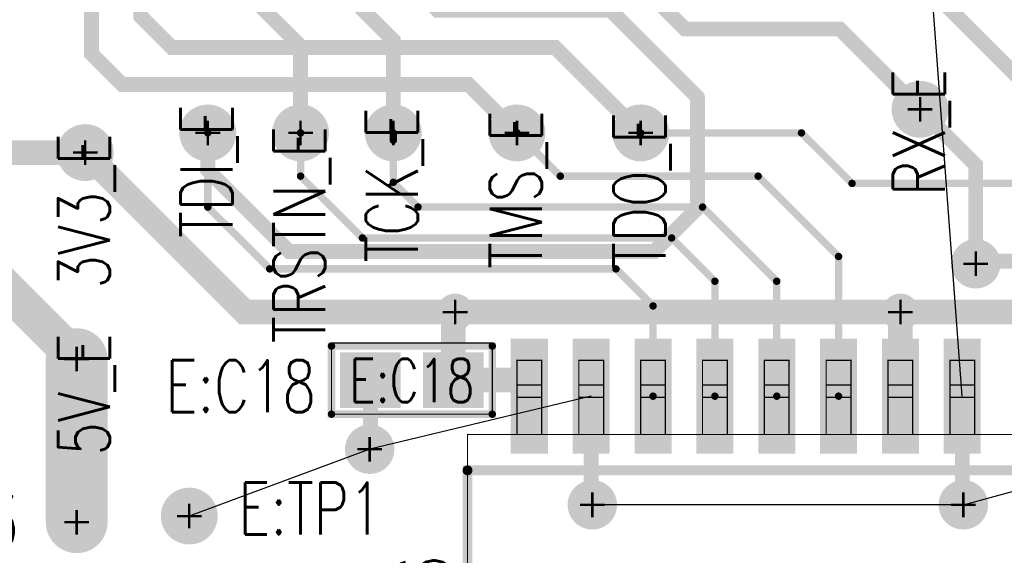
# Model space of a CAD drawing. Extents: x -7.2 to 18.3, y -5.6 to 10.9.
# Tile 22 of 112: x 2.277 to 3.073, y 1.074 to 1.507. Entities that reach past the tile are written whole.
import ezdxf
from ezdxf.enums import TextEntityAlignment as Align

# ---------------------------------------------------------------- set-up
doc = ezdxf.new("R2010")
doc.units = 0
for name, pattern in [('SIG_16', [2, 1, 1]), ('SIG_229', [2, 1, 1]), ('SIG_230', [2, 1, 1]), ('SIG_231', [2, 1, 1]), ('SIG_232', [2, 1, 1]), ('SIG_233', [2, 1, 1]), ('SIG_236', [2, 1, 1]), ('SIG_237', [2, 1, 1]), ('SIG_268', [2, 1, 1]), ('SIG_270', [2, 1, 1])]:
    doc.linetypes.add(name, pattern=pattern)
for name, color, linetype in [('ATTRIBUTE_123', 255, 'CONTINUOUS'), ('DRIL_NPLTE_THRU_01', 16, 'CONTINUOUS'), ('DRIL_NPLTE_THRU_03', 146, 'CONTINUOUS'), ('DRIL_NPLTE_THRU_04', 176, 'CONTINUOUS'), ('DRIL_PLTE_THRU_01', 16, 'CONTINUOUS'), ('DRIL_PLTE_THRU_03', 146, 'CONTINUOUS'), ('DRIL_PLTE_THRU_04', 176, 'CONTINUOUS'), ('DRIL_SYMBOL', 254, 'CONTINUOUS'), ('LINK_00', 2, 'CONTINUOUS'), ('PADS_BOT', 5, 'CONTINUOUS'), ('PADS_INNER', 1, 'CONTINUOUS'), ('PADS_TOP', 1, 'CONTINUOUS'), ('PADS_XR_131', 3, 'CONTINUOUS'), ('PADS_XR_132', 6, 'CONTINUOUS'), ('PADS_XR_133', 254, 'CONTINUOUS'), ('PART_NAME_123', 255, 'CONTINUOUS'), ('PART_NAME_129', 2, 'CONTINUOUS'), ('PART_TOP_2DLINE_123', 255, 'CONTINUOUS'), ('PART_TOP_2DLINE_129', 2, 'CONTINUOUS'), ('TRACE_01', 1, 'CONTINUOUS'), ('TRACE_04', 5, 'CONTINUOUS'), ('VIAPTS', 56, 'CONTINUOUS')]:
    doc.layers.add(name, color=color, linetype=linetype)
doc.styles.add('W0$001', font='simplex', dxfattribs={"width": 0.75})
doc.styles.add('W0$006', font='simplex', dxfattribs={"width": 0.75})

# ---------------------------------------------------------------- blocks, each defined once
blk = doc.blocks.new('DRIL_SYMBOL_0$02')
at = {"layer": 'DRIL_SYMBOL', "const_width": 0.002}
for points in [[(0, -0.01), (0, 0.01)], [(-0.01, 0), (0.01, 0)]]:
    blk.add_lwpolyline(points, dxfattribs=at)
blk = doc.blocks.new('DRIL_HOLE_0$02')
at = {"const_width": 0.01}
blk.add_lwpolyline([(-0.005, 0, 1), (0.005, 0, 1)], format="xyb", close=True, dxfattribs=at)
blk.add_blockref('DRIL_SYMBOL_0$02', (0, 0))
blk = doc.blocks.new('PAD_138')
at = {"const_width": 0.02}
blk.add_lwpolyline([(0, -0.01, 1), (0, 0.01, 1)], format="xyb", close=True, dxfattribs=at)
blk = doc.blocks.new('PAD_139')
at = {"const_width": 0.023}
blk.add_lwpolyline([(0, -0.0115, 1), (0, 0.0115, 1)], format="xyb", close=True, dxfattribs=at)
blk = doc.blocks.new('STK_TOP_80')
at = {"layer": 'DRIL_PLTE_THRU_01'}
blk.add_blockref('DRIL_HOLE_0$02', (0, 0), dxfattribs=at)
at = {"layer": 'DRIL_PLTE_THRU_03'}
blk.add_blockref('DRIL_HOLE_0$02', (0, 0), dxfattribs=at)
at = {"layer": 'DRIL_PLTE_THRU_04'}
blk.add_blockref('DRIL_HOLE_0$02', (0, 0), dxfattribs=at)
at = {"layer": 'PADS_BOT'}
blk.add_blockref('PAD_138', (0, 0), dxfattribs=at)
at = {"layer": 'PADS_INNER'}
blk.add_blockref('PAD_138', (0, 0), dxfattribs=at)
at = {"layer": 'PADS_TOP'}
blk.add_blockref('PAD_138', (0, 0), dxfattribs=at)
at = {"layer": 'PADS_XR_131'}
blk.add_blockref('PAD_139', (0, 0), dxfattribs=at)
at = {"layer": 'PADS_XR_132'}
blk.add_blockref('PAD_139', (0, 0), dxfattribs=at)
blk = doc.blocks.new('SYM_TOP_66')
blk.add_blockref('STK_TOP_80', (0, 0))
blk = doc.blocks.new('PART_TOP_458')
blk.add_blockref('SYM_TOP_66', (0, 0))
at = {"layer": 'PART_NAME_123', "style": 'W0$006', "width": 0.75}
blk.add_text('5V_E', height=0.042, dxfattribs=at).set_placement((-0.0779, -0.0269))
blk = doc.blocks.new('PART_TOP_459')
blk.add_blockref('SYM_TOP_66', (0, 0))
at = {"layer": 'PART_NAME_123', "style": 'W0$006', "width": 0.75}
blk.add_text('E:TP1', height=0.042, rotation=270, dxfattribs=at).set_placement((-0.0149, -0.0399))
blk = doc.blocks.new('PART_TOP_460')
blk.add_blockref('SYM_TOP_66', (0, 0))
at = {"layer": 'PART_NAME_123', "style": 'W0$006', "width": 0.75}
blk.add_text('TCK_E', height=0.042, dxfattribs=at).set_placement((-0.1049, -0.0199))
blk = doc.blocks.new('PART_TOP_461')
blk.add_blockref('SYM_TOP_66', (0, 0))
at = {"layer": 'PART_NAME_123', "style": 'W0$006', "width": 0.75}
blk.add_text('TDI_E', height=0.042, dxfattribs=at).set_placement((-0.0849, -0.0199))
blk = doc.blocks.new('PART_TOP_462')
blk.add_blockref('SYM_TOP_66', (0, 0))
at = {"layer": 'PART_NAME_123', "style": 'W0$006', "width": 0.75}
blk.add_text('TDO_E', height=0.042, dxfattribs=at).set_placement((-0.11, -0.02))
blk = doc.blocks.new('PART_TOP_463')
blk.add_blockref('SYM_TOP_66', (0, 0))
at = {"layer": 'PART_NAME_123', "style": 'W0$006', "width": 0.75}
blk.add_text('TMS_E', height=0.042, dxfattribs=at).set_placement((-0.11, -0.02))
blk = doc.blocks.new('PART_TOP_464')
blk.add_blockref('SYM_TOP_66', (0, 0))
at = {"layer": 'PART_NAME_123', "style": 'W0$006', "width": 0.75}
blk.add_text('E:TP3', height=0.042, rotation=270, dxfattribs=at).set_placement((-0.0209, 0.1631))
blk = doc.blocks.new('PART_TOP_467')
blk.add_blockref('SYM_TOP_66', (0, 0))
at = {"layer": 'PART_NAME_123', "style": 'W0$006', "width": 0.75}
blk.add_text('TRSTN_E', height=0.042, dxfattribs=at).set_placement((-0.17, -0.02))
blk = doc.blocks.new('SMOOTH_0$008')
at = {"const_width": 0.004}
blk.add_lwpolyline([(-0.002, 0, 1), (0.002, 0, 1)], format="xyb", close=True, dxfattribs=at)
blk = doc.blocks.new('SMOOTH_0$001')
at = {"const_width": 0.0005}
blk.add_lwpolyline([(-0.00025, 0, 1), (0.00025, 0, 1)], format="xyb", close=True, dxfattribs=at)
blk = doc.blocks.new('PART_BODY_TOP_402')
at = {"layer": 'PART_TOP_2DLINE_123', "const_width": 0.008}
blk.add_lwpolyline([(-0.225, -0.121), (-0.225, 0.121), (0.225, 0.121), (0.225, -0.121)], close=True, dxfattribs=at)
at = {"layer": 'PART_TOP_2DLINE_129', "const_width": 0.001}
for points in [[(-0.165, 0.15), (-0.165, 0.21), (-0.185, 0.21), (-0.185, 0.15)], [(-0.115, 0.15), (-0.115, 0.21), (-0.135, 0.21), (-0.135, 0.15)], [(-0.065, 0.15), (-0.065, 0.21), (-0.085, 0.21), (-0.085, 0.15)], [(-0.015, 0.15), (-0.015, 0.21), (-0.035, 0.21), (-0.035, 0.15)], [(0.035, 0.15), (0.035, 0.21), (0.015, 0.21), (0.015, 0.15)], [(0.085, 0.15), (0.085, 0.21), (0.065, 0.21), (0.065, 0.15)], [(0.135, 0.15), (0.135, 0.21), (0.115, 0.21), (0.115, 0.15)], [(0.185, 0.15), (0.185, 0.21), (0.165, 0.21), (0.165, 0.15)], [(-0.165, 0.18), (-0.185, 0.18), (-0.185, 0.19), (-0.165, 0.19)], [(-0.115, 0.18), (-0.135, 0.18), (-0.135, 0.19), (-0.115, 0.19)], [(-0.065, 0.18), (-0.085, 0.18), (-0.085, 0.19), (-0.065, 0.19)], [(-0.015, 0.18), (-0.035, 0.18), (-0.035, 0.19), (-0.015, 0.19)], [(0.035, 0.18), (0.015, 0.18), (0.015, 0.19), (0.035, 0.19)], [(0.085, 0.18), (0.065, 0.18), (0.065, 0.19), (0.085, 0.19)], [(0.135, 0.18), (0.115, 0.18), (0.115, 0.19), (0.135, 0.19)], [(0.185, 0.18), (0.165, 0.18), (0.165, 0.19), (0.185, 0.19)], [(-0.225, -0.15), (-0.225, 0.15), (0.225, 0.15), (0.225, -0.15)], [(-0.185, -0.15), (-0.185, -0.21), (-0.165, -0.21), (-0.165, -0.15)], [(-0.135, -0.15), (-0.135, -0.21), (-0.115, -0.21), (-0.115, -0.15)], [(-0.085, -0.15), (-0.085, -0.21), (-0.065, -0.21), (-0.065, -0.15)], [(-0.035, -0.15), (-0.035, -0.21), (-0.015, -0.21), (-0.015, -0.15)], [(0.015, -0.15), (0.015, -0.21), (0.035, -0.21), (0.035, -0.15)], [(0.065, -0.15), (0.065, -0.21), (0.085, -0.21), (0.085, -0.15)], [(0.115, -0.15), (0.115, -0.21), (0.135, -0.21), (0.135, -0.15)], [(0.165, -0.15), (0.165, -0.21), (0.185, -0.21), (0.185, -0.15)], [(-0.185, -0.18), (-0.165, -0.18), (-0.165, -0.19), (-0.185, -0.19)], [(-0.135, -0.18), (-0.115, -0.18), (-0.115, -0.19), (-0.135, -0.19)], [(-0.085, -0.18), (-0.065, -0.18), (-0.065, -0.19), (-0.085, -0.19)], [(-0.035, -0.18), (-0.015, -0.18), (-0.015, -0.19), (-0.035, -0.19)], [(0.015, -0.18), (0.035, -0.18), (0.035, -0.19), (0.015, -0.19)], [(0.065, -0.18), (0.085, -0.18), (0.085, -0.19), (0.065, -0.19)], [(0.115, -0.18), (0.135, -0.18), (0.135, -0.19), (0.115, -0.19)], [(0.165, -0.18), (0.185, -0.18), (0.185, -0.19), (0.165, -0.19)]]:
    blk.add_lwpolyline(points, close=True, dxfattribs=at)
blk.add_lwpolyline([(-0.21618, -0.13, 1), (-0.19382, -0.13, 1)], format="xyb", close=True, dxfattribs=at)
at = {"layer": 'PART_TOP_2DLINE_123'}
for p in [(-0.225, 0.121), (0.225, 0.121), (-0.225, -0.121), (0.225, -0.121)]:
    blk.add_blockref('SMOOTH_0$008', p, dxfattribs=at)
at = {"layer": 'PART_TOP_2DLINE_129'}
for p in [(-0.185, 0.21), (-0.165, 0.21), (-0.135, 0.21), (-0.115, 0.21), (-0.085, 0.21), (-0.065, 0.21), (-0.035, 0.21), (-0.015, 0.21), (0.015, 0.21), (0.035, 0.21), (0.065, 0.21), (0.085, 0.21), (0.115, 0.21), (0.135, 0.21), (0.165, 0.21), (0.185, 0.21), (-0.185, 0.19), (-0.165, 0.19), (-0.135, 0.19), (-0.115, 0.19), (-0.085, 0.19), (-0.065, 0.19), (-0.035, 0.19), (-0.015, 0.19), (0.015, 0.19), (0.035, 0.19), (0.065, 0.19), (0.085, 0.19), (0.115, 0.19), (0.135, 0.19), (0.165, 0.19), (0.185, 0.19), (-0.185, 0.18), (-0.165, 0.18), (-0.135, 0.18), (-0.115, 0.18), (-0.085, 0.18), (-0.065, 0.18), (-0.035, 0.18), (-0.015, 0.18), (0.015, 0.18), (0.035, 0.18), (0.065, 0.18), (0.085, 0.18), (0.115, 0.18), (0.135, 0.18), (0.165, 0.18), (0.185, 0.18), (-0.225, 0.15), (-0.185, 0.15), (-0.165, 0.15), (-0.135, 0.15), (-0.115, 0.15), (-0.085, 0.15), (-0.065, 0.15), (-0.035, 0.15), (-0.015, 0.15), (0.015, 0.15), (0.035, 0.15), (0.065, 0.15), (0.085, 0.15), (0.115, 0.15), (0.135, 0.15), (0.165, 0.15), (0.185, 0.15), (0.225, 0.15), (-0.225, -0.15), (-0.185, -0.15), (-0.165, -0.15), (-0.135, -0.15), (-0.115, -0.15), (-0.085, -0.15), (-0.065, -0.15), (-0.035, -0.15), (-0.015, -0.15), (0.015, -0.15), (0.035, -0.15), (0.065, -0.15), (0.085, -0.15), (0.115, -0.15), (0.135, -0.15), (0.165, -0.15), (0.185, -0.15), (0.225, -0.15), (-0.185, -0.18), (-0.165, -0.18), (-0.135, -0.18), (-0.115, -0.18), (-0.085, -0.18), (-0.065, -0.18), (-0.035, -0.18), (-0.015, -0.18), (0.015, -0.18), (0.035, -0.18), (0.065, -0.18), (0.085, -0.18), (0.115, -0.18), (0.135, -0.18), (0.165, -0.18), (0.185, -0.18), (-0.185, -0.19), (-0.165, -0.19), (-0.135, -0.19), (-0.115, -0.19), (-0.085, -0.19), (-0.065, -0.19), (-0.035, -0.19), (-0.015, -0.19), (0.015, -0.19), (0.035, -0.19), (0.065, -0.19), (0.085, -0.19), (0.115, -0.19), (0.135, -0.19), (0.165, -0.19), (0.185, -0.19), (-0.185, -0.21), (-0.165, -0.21), (-0.135, -0.21), (-0.115, -0.21), (-0.085, -0.21), (-0.065, -0.21), (-0.035, -0.21), (-0.015, -0.21), (0.015, -0.21), (0.035, -0.21), (0.065, -0.21), (0.085, -0.21), (0.115, -0.21), (0.135, -0.21), (0.165, -0.21), (0.185, -0.21)]:
    blk.add_blockref('SMOOTH_0$001', p, dxfattribs=at)
blk = doc.blocks.new('DRIL_HOLE_0')
blk.add_lwpolyline([(0, 0, 1), (0, 0, 1)], format="xyb", close=True)
blk = doc.blocks.new('PAD_1')
blk.add_lwpolyline([(0, 0, 1), (0, 0, 1)], format="xyb", close=True)
blk = doc.blocks.new('PAD_148')
at = {"const_width": 0.03}
blk.add_lwpolyline([(-0.0465, 0), (0.0465, 0)], dxfattribs=at)
blk = doc.blocks.new('PAD_149')
at = {"const_width": 0.024}
blk.add_lwpolyline([(-0.0435, 0), (0.0435, 0)], dxfattribs=at)
blk = doc.blocks.new('STK_TOP_88')
at = {"layer": 'DRIL_NPLTE_THRU_01'}
blk.add_blockref('DRIL_HOLE_0', (0, 0), dxfattribs=at)
at = {"layer": 'DRIL_NPLTE_THRU_03'}
blk.add_blockref('DRIL_HOLE_0', (0, 0), dxfattribs=at)
at = {"layer": 'DRIL_NPLTE_THRU_04'}
blk.add_blockref('DRIL_HOLE_0', (0, 0), dxfattribs=at)
at = {"layer": 'PADS_BOT'}
blk.add_blockref('PAD_1', (0, 0), dxfattribs=at)
at = {"layer": 'PADS_INNER'}
blk.add_blockref('PAD_1', (0, 0), dxfattribs=at)
at = {"layer": 'PADS_TOP', "rotation": 90}
blk.add_blockref('PAD_149', (0, 0), dxfattribs=at)
at = {"layer": 'PADS_XR_131', "rotation": 90}
blk.add_blockref('PAD_148', (0, 0), dxfattribs=at)
at = {"layer": 'PADS_XR_133', "rotation": 90}
blk.add_blockref('PAD_149', (0, 0), dxfattribs=at)
blk = doc.blocks.new('SYM_TOP_75')
for name, p in [('STK_TOP_88', (-0.175, 0.181)), ('STK_TOP_88', (-0.125, 0.181)), ('STK_TOP_88', (-0.075, 0.181)), ('STK_TOP_88', (-0.025, 0.181)), ('STK_TOP_88', (0.025, 0.181)), ('STK_TOP_88', (0.075, 0.181)), ('STK_TOP_88', (0.125, 0.181)), ('STK_TOP_88', (0.175, 0.181)), ('PART_BODY_TOP_402', (0, 0)), ('STK_TOP_88', (-0.175, -0.181)), ('STK_TOP_88', (-0.125, -0.181)), ('STK_TOP_88', (-0.075, -0.181)), ('STK_TOP_88', (-0.025, -0.181)), ('STK_TOP_88', (0.025, -0.181)), ('STK_TOP_88', (0.075, -0.181)), ('STK_TOP_88', (0.125, -0.181)), ('STK_TOP_88', (0.175, -0.181))]:
    blk.add_blockref(name, p)
blk = doc.blocks.new('PART_TOP_479')
blk.add_blockref('SYM_TOP_75', (0, 0))
at = {"layer": 'ATTRIBUTE_123', "style": 'W0$006', "width": 0.75}
blk.add_text('o', height=0.042, dxfattribs=at).set_placement((-0.17, -0.24), align=Align.MIDDLE_CENTER)
at = {"layer": 'PART_NAME_123', "style": 'W0$006', "width": 0.75}
blk.add_text('E:U6', height=0.042, rotation=90, dxfattribs=at).set_placement((-0.2601, 0.0041), align=Align.MIDDLE_CENTER)
at = {"layer": 'PART_NAME_129', "style": 'W0$001', "width": 0.75}
blk.add_text('E:U6', height=0.0875, dxfattribs=at).set_placement((0, 0), align=Align.MIDDLE_CENTER)
blk = doc.blocks.new('SMOOTH_0$006')
at = {"const_width": 0.003}
blk.add_lwpolyline([(-0.0015, 0, 1), (0.0015, 0, 1)], format="xyb", close=True, dxfattribs=at)
blk = doc.blocks.new('PART_BODY_TOP_404')
at = {"layer": 'PART_TOP_2DLINE_123', "const_width": 0.006}
blk.add_lwpolyline([(-0.065, -0.02756), (0.065, -0.02756), (0.065, 0.02756), (-0.065, 0.02756)], close=True, dxfattribs=at)
at = {"layer": 'PART_TOP_2DLINE_129', "const_width": 0.001}
blk.add_lwpolyline([(-0.065, -0.03), (0.065, -0.03), (0.065, 0.02756), (-0.065, 0.02756)], close=True, dxfattribs=at)
at = {"layer": 'PART_TOP_2DLINE_123'}
for p in [(-0.065, 0.02756), (0.065, 0.02756), (-0.065, -0.02756), (0.065, -0.02756)]:
    blk.add_blockref('SMOOTH_0$006', p, dxfattribs=at)
at = {"layer": 'PART_TOP_2DLINE_129'}
for p in [(-0.065, 0.02756), (0.065, 0.02756), (-0.065, -0.03), (0.065, -0.03)]:
    blk.add_blockref('SMOOTH_0$001', p, dxfattribs=at)
blk = doc.blocks.new('PAD_46')
at = {"const_width": 0.045}
blk.add_lwpolyline([(-0.0245, 0), (0.0245, 0)], dxfattribs=at)
blk = doc.blocks.new('PAD_47')
at = {"const_width": 0.039}
blk.add_lwpolyline([(-0.0215, 0), (0.0215, 0)], dxfattribs=at)
blk = doc.blocks.new('STK_TOP_14')
at = {"layer": 'DRIL_PLTE_THRU_01'}
blk.add_blockref('DRIL_HOLE_0', (0, 0), dxfattribs=at)
at = {"layer": 'DRIL_PLTE_THRU_03'}
blk.add_blockref('DRIL_HOLE_0', (0, 0), dxfattribs=at)
at = {"layer": 'DRIL_PLTE_THRU_04'}
blk.add_blockref('DRIL_HOLE_0', (0, 0), dxfattribs=at)
at = {"layer": 'PADS_BOT'}
blk.add_blockref('PAD_1', (0, 0), dxfattribs=at)
at = {"layer": 'PADS_INNER'}
blk.add_blockref('PAD_1', (0, 0), dxfattribs=at)
at = {"layer": 'PADS_TOP'}
blk.add_blockref('PAD_47', (0, 0), dxfattribs=at)
at = {"layer": 'PADS_XR_131'}
blk.add_blockref('PAD_46', (0, 0), dxfattribs=at)
at = {"layer": 'PADS_XR_133'}
blk.add_blockref('PAD_47', (0, 0), dxfattribs=at)
blk = doc.blocks.new('SYM_TOP_77')
for name, p in [('PART_BODY_TOP_404', (0, 0)), ('STK_TOP_14', (-0.0335, 0)), ('STK_TOP_14', (0.0335, 0))]:
    blk.add_blockref(name, p)
blk = doc.blocks.new('PART_TOP_488')
blk.add_blockref('SYM_TOP_77', (0, 0))
at = {"layer": 'PART_NAME_123', "style": 'W0$006', "width": 0.75}
blk.add_text('E:C18', height=0.042, rotation=180, dxfattribs=at).set_placement((0.1991, 0.0259))
at = {"layer": 'PART_NAME_129', "style": 'W0$001', "width": 0.75}
blk.add_text('E:C18', height=0.035, rotation=180, dxfattribs=at).set_placement((0, 0.00033), align=Align.MIDDLE_CENTER)
blk = doc.blocks.new('PART_TOP_513')
blk.add_blockref('SYM_TOP_66', (0, 0))
at = {"layer": 'PART_NAME_123', "style": 'W0$006', "width": 0.75}
blk.add_text('3V3_E', height=0.042, rotation=90, dxfattribs=at).set_placement((0.02, -0.11))
blk = doc.blocks.new('PART_TOP_514')
blk.add_blockref('SYM_TOP_66', (0, 0))
at = {"layer": 'PART_NAME_123', "style": 'W0$006', "width": 0.75}
blk.add_text('RX_E', height=0.042, rotation=90, dxfattribs=at).set_placement((0.02, -0.07))
blk = doc.blocks.new('SMOOTH_0$012')
at = {"const_width": 0.006}
blk.add_lwpolyline([(-0.003, 0, 1), (0.003, 0, 1)], format="xyb", close=True, dxfattribs=at)
blk = doc.blocks.new('SMOOTH_0$05')
at = {"const_width": 0.025}
blk.add_lwpolyline([(-0.0125, 0, 1), (0.0125, 0, 1)], format="xyb", close=True, dxfattribs=at)
blk = doc.blocks.new('SMOOTH_0$03')
at = {"const_width": 0.015}
blk.add_lwpolyline([(-0.0075, 0, 1), (0.0075, 0, 1)], format="xyb", close=True, dxfattribs=at)
blk = doc.blocks.new('SMOOTH_0$02')
at = {"const_width": 0.01}
blk.add_lwpolyline([(-0.005, 0, 1), (0.005, 0, 1)], format="xyb", close=True, dxfattribs=at)
blk = doc.blocks.new('DRIL_SYMBOL_0$018')
at = {"layer": 'DRIL_SYMBOL', "const_width": 0.002}
for points in [[(0, -0.01), (0, 0.01)], [(-0.01, 0), (0.01, 0)]]:
    blk.add_lwpolyline(points, dxfattribs=at)
blk = doc.blocks.new('DRIL_HOLE_0$018')
at = {"const_width": 0.009}
blk.add_lwpolyline([(-0.0045, 0, 1), (0.0045, 0, 1)], format="xyb", close=True, dxfattribs=at)
blk.add_blockref('DRIL_SYMBOL_0$018', (0, 0))
blk = doc.blocks.new('STK_TOP_4')
at = {"layer": 'DRIL_PLTE_THRU_01'}
blk.add_blockref('DRIL_HOLE_0$018', (0, 0), dxfattribs=at)
at = {"layer": 'DRIL_PLTE_THRU_03'}
blk.add_blockref('DRIL_HOLE_0$018', (0, 0), dxfattribs=at)
at = {"layer": 'DRIL_PLTE_THRU_04'}
blk.add_blockref('DRIL_HOLE_0$018', (0, 0), dxfattribs=at)
at = {"layer": 'PADS_BOT'}
blk.add_blockref('PAD_138', (0, 0), dxfattribs=at)
at = {"layer": 'PADS_INNER'}
blk.add_blockref('PAD_138', (0, 0), dxfattribs=at)
at = {"layer": 'PADS_TOP'}
blk.add_blockref('PAD_138', (0, 0), dxfattribs=at)
blk = doc.blocks.new('SYM_TOP_2')
blk.add_blockref('STK_TOP_4', (0, 0))
blk = doc.blocks.new('DRIL_SYMBOL_0$013')
at = {"layer": 'DRIL_SYMBOL', "const_width": 0.002}
for points in [[(0, -0.01), (0, 0.01)], [(-0.01, 0), (0.01, 0)]]:
    blk.add_lwpolyline(points, dxfattribs=at)
blk = doc.blocks.new('DRIL_HOLE_0$013')
at = {"const_width": 0.0065}
blk.add_lwpolyline([(-0.00325, 0, 1), (0.00325, 0, 1)], format="xyb", close=True, dxfattribs=at)
blk.add_blockref('DRIL_SYMBOL_0$013', (0, 0))
blk = doc.blocks.new('PAD_190')
at = {"const_width": 0.015}
blk.add_lwpolyline([(0, -0.0075, 1), (0, 0.0075, 1)], format="xyb", close=True, dxfattribs=at)
blk = doc.blocks.new('STK_TOP_5')
at = {"layer": 'DRIL_PLTE_THRU_01'}
blk.add_blockref('DRIL_HOLE_0$013', (0, 0), dxfattribs=at)
at = {"layer": 'DRIL_PLTE_THRU_03'}
blk.add_blockref('DRIL_HOLE_0$013', (0, 0), dxfattribs=at)
at = {"layer": 'DRIL_PLTE_THRU_04'}
blk.add_blockref('DRIL_HOLE_0$013', (0, 0), dxfattribs=at)
at = {"layer": 'PADS_BOT'}
blk.add_blockref('PAD_190', (0, 0), dxfattribs=at)
at = {"layer": 'PADS_INNER'}
blk.add_blockref('PAD_190', (0, 0), dxfattribs=at)
at = {"layer": 'PADS_TOP'}
blk.add_blockref('PAD_190', (0, 0), dxfattribs=at)
blk = doc.blocks.new('SYM_TOP_3')
blk.add_blockref('STK_TOP_5', (0, 0))

msp = doc.modelspace()

# ---------------------------------------------------------------- linework, layer by layer
at = {"layer": 'LINK_00', "linetype": 'SIG_16'}
for p, q in [((3.0392, 1.2029), (3.0001, 1.725)), ((2.7392, 1.2029), (2.5601, 1.16)), ((2.5601, 1.16), (2.4142, 1.1059)), ((3.0401, 1.115), (3.1851, 1.155)), ((3.0401, 1.115), (2.7401, 1.115))]:
    msp.add_line(p, q, dxfattribs=at)
at = {"layer": 'TRACE_01', "linetype": 'SIG_230'}
for points, const_width in [([(2.5792, 1.41), (2.5792, 1.4909), (2.5051, 1.565), (2.5051, 1.71), (2.4701, 1.745), (2.4701, 1.905), (2.5251, 1.96), (2.5251, 1.99), (2.4752, 2.0399), (2.4752, 2.1249)], 0.012), ([(2.5792, 1.41), (2.5792, 1.4159)], 0.006), ([(2.8892, 1.2029), (2.8892, 1.2959), (2.8292, 1.3559), (2.5992, 1.3559), (2.5792, 1.3759), (2.5792, 1.41)], 0.006)]:
    msp.add_lwpolyline(points, dxfattribs=dict(at, const_width=const_width))
at = {"layer": 'TRACE_01', "linetype": 'SIG_237', "const_width": 0.012}
msp.add_lwpolyline([(3.1292, 1.4159), (3.0001, 1.545), (2.8501, 1.545), (2.8051, 1.59), (2.8051, 1.6651), (2.7752, 1.695), (2.7752, 1.91), (2.7252, 1.96), (2.7252, 2.0499)], dxfattribs=at)
at = {"layer": 'TRACE_01', "linetype": 'SIG_270', "const_width": 0.012}
for points in [[(3.0051, 1.435), (2.9401, 1.5), (2.8151, 1.5), (2.7601, 1.555), (2.7601, 1.65), (2.7252, 1.6849), (2.7252, 1.8999)], [(3.0501, 1.31), (3.0522, 1.3121), (3.4951, 1.3121)]]:
    msp.add_lwpolyline(points, dxfattribs=at)
at = {"layer": 'TRACE_01', "linetype": 'SIG_236'}
for points, const_width in [([(2.5042, 1.4159), (2.5042, 1.4859), (2.4251, 1.565)], 0.012), ([(2.8392, 1.2029), (2.8392, 1.2959), (2.8042, 1.3309), (2.5542, 1.3309), (2.5042, 1.3809), (2.5042, 1.4159)], 0.006)]:
    msp.add_lwpolyline(points, dxfattribs=dict(at, const_width=const_width))
at = {"layer": 'TRACE_01', "linetype": 'SIG_229'}
for points, const_width in [([(2.3232, 1.2329), (2.2411, 1.315), (1.9801, 1.315), (1.9251, 1.37), (1.9251, 1.47)], 0.03), ([(2.3232, 1.1009), (2.3232, 1.2329)], 0.05)]:
    msp.add_lwpolyline(points, dxfattribs=dict(at, const_width=const_width))
at = {"layer": 'TRACE_01', "linetype": 'SIG_231', "const_width": 0.006}
msp.add_lwpolyline([(2.7892, 1.2029), (2.7892, 1.2759), (2.7592, 1.3059), (2.4792, 1.3059), (2.4292, 1.3559), (2.4292, 1.4159)], dxfattribs=at)
at = {"layer": 'TRACE_01', "linetype": 'SIG_233', "const_width": 0.006}
msp.add_lwpolyline([(2.9392, 1.2029), (2.9392, 1.3159), (2.8742, 1.3809), (2.7142, 1.3809), (2.6792, 1.4159)], dxfattribs=at)
at = {"layer": 'TRACE_01', "linetype": 'SIG_232', "const_width": 0.006}
msp.add_lwpolyline([(3.5672, 1.2029), (3.5642, 1.2029), (3.5642, 1.3159), (3.5392, 1.3409), (3.2201, 1.3409), (3.186, 1.375), (2.9501, 1.375), (2.9092, 1.4159), (2.7792, 1.4159)], dxfattribs=at)
at = {"layer": 'TRACE_01', "linetype": 'SIG_268', "const_width": 0.02}
for points in [[(2.6277, 1.2159), (2.6277, 1.2694), (2.6292, 1.2709)], [(2.9892, 1.2029), (2.9892, 1.2709)], [(2.6892, 1.2029), (2.6892, 1.2159), (2.6277, 1.2159)]]:
    msp.add_lwpolyline(points, dxfattribs=at)
at = {"layer": 'TRACE_01', "linetype": 'SIG_16', "const_width": 0.012}
for points in [[(2.5601, 1.16), (2.5607, 1.1606), (2.5607, 1.2159)], [(2.7401, 1.115), (2.7392, 1.1159), (2.7392, 1.2029)], [(3.0401, 1.115), (3.0392, 1.115), (3.0392, 1.2029)]]:
    msp.add_lwpolyline(points, dxfattribs=at)
at = {"layer": 'TRACE_04', "linetype": 'SIG_232', "const_width": 0.012}
msp.add_lwpolyline([(2.3351, 1.63), (2.3751, 1.59), (2.3751, 1.51), (2.4001, 1.485), (2.7101, 1.485), (2.7792, 1.4159)], dxfattribs=at)
at = {"layer": 'TRACE_04', "linetype": 'SIG_231', "const_width": 0.012}
for points in [[(2.5751, 1.5549), (2.615, 1.515), (2.755, 1.515), (2.8251, 1.4449)], [(2.4292, 1.4159), (2.4292, 1.3858), (2.4951, 1.3199), (2.79, 1.3199), (2.8251, 1.355), (2.8251, 1.4449)]]:
    msp.add_lwpolyline(points, dxfattribs=at)
at = {"layer": 'TRACE_04', "linetype": 'SIG_233', "const_width": 0.012}
msp.add_lwpolyline([(2.3351, 1.54), (2.3351, 1.48), (2.3601, 1.455), (2.6401, 1.455), (2.6792, 1.4159)], dxfattribs=at)
at = {"layer": 'TRACE_04', "linetype": 'SIG_268', "const_width": 0.02}
for points in [[(2.0951, 1.475), (2.1701, 1.4), (2.3301, 1.4)], [(2.3301, 1.4), (2.4592, 1.2709), (2.6292, 1.2709)], [(2.6292, 1.2709), (2.9892, 1.2709)], [(2.9892, 1.2709), (3.2492, 1.2709)]]:
    msp.add_lwpolyline(points, dxfattribs=at)
at = {"layer": 'TRACE_04', "linetype": 'SIG_270', "const_width": 0.012}
msp.add_lwpolyline([(3.0051, 1.435), (3.0501, 1.39), (3.0501, 1.31)], dxfattribs=at)

# ---------------------------------------------------------------- block references
for name, p in [('PART_TOP_514', (3.0051, 1.435)), ('PART_TOP_513', (2.3301, 1.4)), ('PART_TOP_479', (2.8642, 1.0219))]:
    msp.add_blockref(name, p)
for name, p, rotation in [('PART_TOP_461', (2.4292, 1.4159), 90), ('PART_TOP_467', (2.5042, 1.4159), 90), ('PART_TOP_460', (2.5792, 1.4159), 90), ('PART_TOP_463', (2.6792, 1.4159), 90), ('PART_TOP_462', (2.7792, 1.4159), 90), ('PART_TOP_458', (2.3232, 1.2329), 90), ('PART_TOP_488', (2.5942, 1.2159), 180), ('PART_TOP_459', (2.4142, 1.1059), 90), ('PART_TOP_464', (2.3232, 1.1009), 90)]:
    msp.add_blockref(name, p, dxfattribs=dict(rotation=rotation))
at = {"layer": 'TRACE_01'}
for name, p in [('SMOOTH_0$012', (2.8151, 1.5)), ('SMOOTH_0$012', (2.9401, 1.5)), ('SMOOTH_0$012', (2.5792, 1.4909)), ('SMOOTH_0$012', (2.5042, 1.4859)), ('SMOOTH_0$012', (3.0051, 1.435)), ('SMOOTH_0$006', (2.4292, 1.4159)), ('SMOOTH_0$012', (2.5042, 1.4159)), ('SMOOTH_0$006', (2.5042, 1.4159)), ('SMOOTH_0$006', (2.5792, 1.4159)), ('SMOOTH_0$006', (2.6792, 1.4159)), ('SMOOTH_0$006', (2.7792, 1.4159)), ('SMOOTH_0$006', (2.9092, 1.4159)), ('SMOOTH_0$012', (2.5792, 1.41)), ('SMOOTH_0$006', (2.5792, 1.41)), ('SMOOTH_0$006', (2.5792, 1.41)), ('SMOOTH_0$006', (2.5042, 1.3809)), ('SMOOTH_0$006', (2.5792, 1.3759)), ('SMOOTH_0$006', (2.7142, 1.3809)), ('SMOOTH_0$006', (2.8742, 1.3809)), ('SMOOTH_0$006', (2.9501, 1.375)), ('SMOOTH_0$006', (2.4292, 1.3559)), ('SMOOTH_0$006', (2.5992, 1.3559)), ('SMOOTH_0$006', (2.8292, 1.3559)), ('SMOOTH_0$006', (2.5542, 1.3309)), ('SMOOTH_0$006', (2.8042, 1.3309)), ('SMOOTH_0$006', (2.9392, 1.3159)), ('SMOOTH_0$012', (3.0501, 1.31)), ('SMOOTH_0$012', (3.0522, 1.3121)), ('SMOOTH_0$006', (2.4792, 1.3059)), ('SMOOTH_0$006', (2.7592, 1.3059)), ('SMOOTH_0$006', (2.8392, 1.2959)), ('SMOOTH_0$006', (2.8892, 1.2959)), ('SMOOTH_0$02', (2.6277, 1.2694)), ('SMOOTH_0$02', (2.6292, 1.2709)), ('SMOOTH_0$006', (2.7892, 1.2759)), ('SMOOTH_0$02', (2.9892, 1.2709)), ('SMOOTH_0$05', (2.3232, 1.2329)), ('SMOOTH_0$03', (2.3232, 1.2329)), ('SMOOTH_0$012', (2.5607, 1.2159)), ('SMOOTH_0$02', (2.6277, 1.2159)), ('SMOOTH_0$02', (2.6277, 1.2159)), ('SMOOTH_0$02', (2.6892, 1.2159)), ('SMOOTH_0$02', (2.6892, 1.2029)), ('SMOOTH_0$02', (2.9892, 1.2029)), ('SMOOTH_0$012', (2.7392, 1.2029)), ('SMOOTH_0$006', (2.7892, 1.2029)), ('SMOOTH_0$006', (2.8392, 1.2029)), ('SMOOTH_0$006', (2.8892, 1.2029)), ('SMOOTH_0$006', (2.9392, 1.2029)), ('SMOOTH_0$012', (3.0392, 1.2029)), ('SMOOTH_0$012', (2.5601, 1.16)), ('SMOOTH_0$012', (2.5607, 1.1606)), ('SMOOTH_0$05', (2.3232, 1.1009)), ('SMOOTH_0$012', (2.7392, 1.1159)), ('SMOOTH_0$012', (2.7401, 1.115)), ('SMOOTH_0$012', (3.0392, 1.115)), ('SMOOTH_0$012', (3.0401, 1.115))]:
    msp.add_blockref(name, p, dxfattribs=at)
at = {"layer": 'TRACE_04'}
for name, p in [('SMOOTH_0$012', (2.3751, 1.51)), ('SMOOTH_0$012', (2.4001, 1.485)), ('SMOOTH_0$012', (2.7101, 1.485)), ('SMOOTH_0$012', (2.3351, 1.48)), ('SMOOTH_0$012', (2.3601, 1.455)), ('SMOOTH_0$012', (2.6401, 1.455)), ('SMOOTH_0$012', (2.8251, 1.4449)), ('SMOOTH_0$012', (2.8251, 1.4449)), ('SMOOTH_0$012', (3.0051, 1.435)), ('SMOOTH_0$012', (2.4292, 1.4159)), ('SMOOTH_0$012', (2.6792, 1.4159)), ('SMOOTH_0$012', (2.7792, 1.4159)), ('SMOOTH_0$02', (2.3301, 1.4)), ('SMOOTH_0$02', (2.3301, 1.4)), ('SMOOTH_0$012', (3.0501, 1.39)), ('SMOOTH_0$012', (2.4292, 1.3858)), ('SMOOTH_0$012', (2.8251, 1.355)), ('SMOOTH_0$012', (2.4951, 1.3199)), ('SMOOTH_0$012', (2.79, 1.3199)), ('SMOOTH_0$012', (3.0501, 1.31)), ('SMOOTH_0$02', (2.4592, 1.2709)), ('SMOOTH_0$02', (2.6292, 1.2709)), ('SMOOTH_0$02', (2.6292, 1.2709)), ('SMOOTH_0$02', (2.9892, 1.2709)), ('SMOOTH_0$02', (2.9892, 1.2709))]:
    msp.add_blockref(name, p, dxfattribs=at)
at = {"layer": 'VIAPTS', "linetype": 'SIG_270'}
msp.add_blockref('SYM_TOP_2', (3.0501, 1.31), dxfattribs=at)
at = {"layer": 'VIAPTS', "linetype": 'SIG_268'}
for p in [(2.6292, 1.2709), (2.9892, 1.2709)]:
    msp.add_blockref('SYM_TOP_3', p, dxfattribs=at)
at = {"layer": 'VIAPTS', "linetype": 'SIG_16'}
for p in [(2.5601, 1.16), (2.7401, 1.115), (3.0401, 1.115)]:
    msp.add_blockref('SYM_TOP_2', p, dxfattribs=at)

doc.saveas('drawing.dxf')
